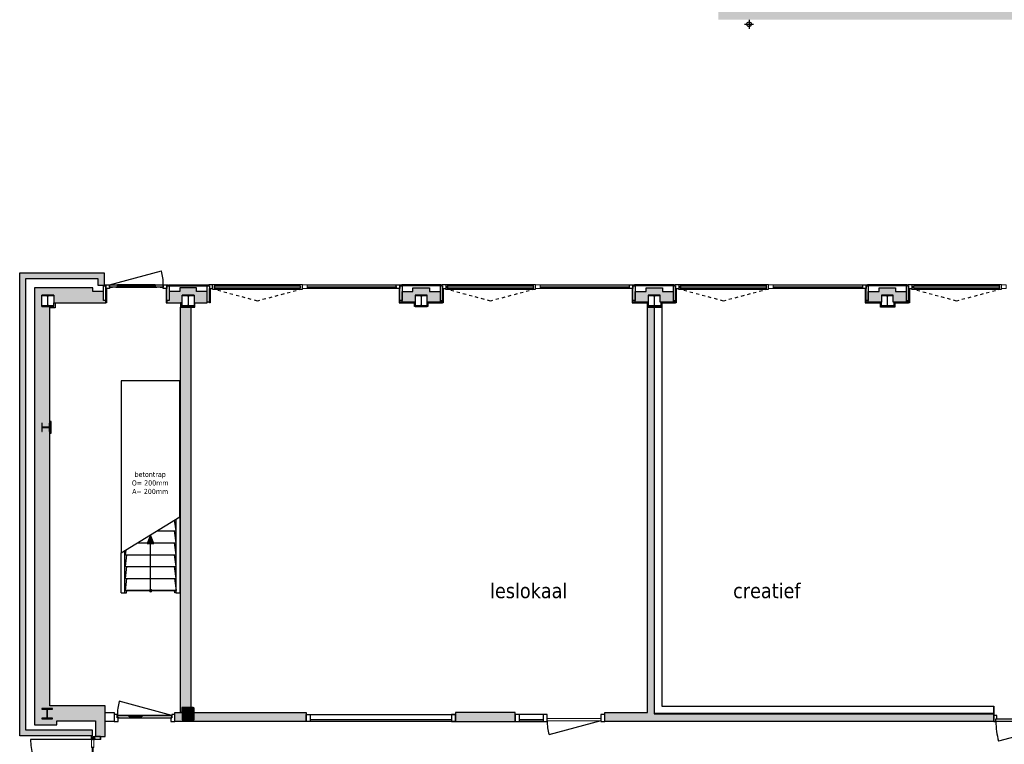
# Model space of a CAD drawing. Header units: millimetres. Extents: x 1118 to 56041, y -2107 to 37624.
# Tile 9 of 21: x 1118 to 17596, y 8390 to 20508. Entities that reach past the tile are written whole.
import ezdxf

# ---------------------------------------------------------------- set-up
doc = ezdxf.new("R2010")
doc.units = ezdxf.units.MM
doc.header["$LTSCALE"] = 100
doc.linetypes.add('Draairichting', pattern=[1.0584, 0.5292, -0.5292])
for name, color, linetype in [('AA21----_BUITENWAND', 8, 'Continuous'), ('AA22----_BINNENWAND', 9, 'Continuous'), ('AA28----_KONSTRUKTIE', 9, 'Continuous'), ('AL21----_BUITENWAND', 3, 'Continuous'), ('AL22----_BINNENWAND', 2, 'Continuous'), ('AL24----_TRAPPEN', 1, 'Continuous'), ('AL28----_KONSTRUKTIE', 3, 'Continuous'), ('AL31----_BUITENKOZIJNEN', 1, 'Continuous'), ('AL32----_BINNENKOZIJNEN', 1, 'Continuous'), ('AL52----_RIOLERING', 7, 'Continuous'), ('F-IT----_RUIMTEOM', 1, 'Continuous')]:
    doc.layers.add(name, color=color, linetype=linetype)
doc.styles.add('Tahoma', font='tahoma.ttf', dxfattribs={"height": 85.694444})

# ---------------------------------------------------------------- blocks, each defined once
blk = doc.blocks.new('30_ISR_cw_vlakvulling_deur - glasopening buiten-26057261-00')
at = {"layer": 'AL31----_BUITENKOZIJNEN'}
for p, q in [((510, -10), (510, 1010)), ((375, -22), (-375, -22)), ((-375, -22), (-375, -38)), ((-375, -38), (375, -38)), ((375, -38), (375, -22))]:
    blk.add_line(p, q, dxfattribs=at)
at = {"layer": 'AL31----_BUITENKOZIJNEN', "lineweight": 18}
for p, q in [((-375, -10), (-510, -10)), ((-510, -21), (-510, -50)), ((-510, -50), (-375, -50)), ((-375, -50), (-375, -10)), ((510, -10), (375, -10)), ((375, -10), (375, -50)), ((375, -50), (510, -50)), ((510, -50), (510, -21))]:
    blk.add_line(p, q, dxfattribs=at)
at = {"layer": 'AL31----_BUITENKOZIJNEN'}
blk.add_arc((510, -10), 1020, 90, 180, dxfattribs=at)
blk = doc.blocks.new('300_31_ISR_vlakvulling - kiepraam-24243686-00')
at = {"layer": 'AL31----_BUITENKOZIJNEN', "linetype": 'Draairichting'}
for p, q in [((-752, -27), (0, 173)), ((0, 173), (752, -27))]:
    blk.add_line(p, q, dxfattribs=at)
at = {"layer": 'AL31----_BUITENKOZIJNEN'}
for p, q in [((-752, -27), (-752, -35)), ((-712, -27), (-752, -27)), ((-752, -97), (-712, -97)), ((720, -50), (-720, -50)), ((-720, -50), (-720, -74)), ((-720, -74), (-720, -50)), ((-720, -50), (-712, -50)), ((-720, -74), (720, -74)), ((-712, -74), (-720, -74)), ((-712, -50), (-712, -27)), ((712, -27), (-712, -27)), ((-712, -97), (-712, -74)), ((-712, -97), (712, -97)), ((752, -27), (712, -27)), ((712, -27), (712, -50)), ((712, -50), (720, -50)), ((720, -74), (712, -74)), ((712, -74), (712, -97)), ((712, -97), (752, -97)), ((720, -74), (720, -50)), ((720, -50), (720, -74)), ((752, -35), (752, -27))]:
    blk.add_line(p, q, dxfattribs=at)
blk = doc.blocks.new('30_ISR_hout_TS - std-24243688-00')
at = {"layer": 'AL31----_BUITENKOZIJNEN', "lineweight": 18}
for p, q in [((-5.5, 62), (72.5, 62)), ((-5.5, 0), (-5.5, 62)), ((72.5, 0), (-5.5, 0)), ((72.5, 62), (72.5, 0))]:
    blk.add_line(p, q, dxfattribs=at)
blk = doc.blocks.new('30_ISR_hout_OD - std-24020704-00')
at = {"layer": 'AL31----_BUITENKOZIJNEN'}
for p, q in [((68, 0), (1572, 0)), ((1572, -62), (68, -62))]:
    blk.add_line(p, q, dxfattribs=at)
blk = doc.blocks.new('300_31_ISR_vlakvulling - glas-24243687-00')
at = {"layer": 'AL31----_BUITENKOZIJNEN'}
for p, q in [((752, -73), (-752, -73)), ((-752, -97), (752, -97))]:
    blk.add_line(p, q, dxfattribs=at)
blk = doc.blocks.new('300_30_ISR_vlakvulling_deur_vlak - glasopening-25333183-00')
at = {"layer": 'AL31----_BUITENKOZIJNEN'}
for p, q in [((-450, 30), (-315, 30)), ((-450, -8), (-450, 30)), ((-315, 30), (-315, -8)), ((-315, 30), (-172, 30)), ((315, 30), (-315, 30)), ((-315, 23), (315, 23)), ((-315, -1), (-315, 23)), ((315, 30), (172, 30)), ((315, 30), (450, 30)), ((315, -8), (315, 30)), ((315, 23), (315, -1)), ((450, 30), (450, -8)), ((-315, -8), (-450, -8)), ((450, -8), (-450, -8)), ((315, -1), (-315, -1)), ((-315, -8), (-172, -8)), ((-315, -10), (-315, -8)), ((-315, -10), (315, -10)), ((315, -8), (172, -8)), ((450, -8), (315, -8)), ((315, -8), (315, -10))]:
    blk.add_line(p, q, dxfattribs=at)
at = {"layer": 'AL31----_BUITENKOZIJNEN', "linetype": 'Draairichting'}
for p, q in [((450, 30), (-450, 30)), ((-315, 30), (-172, 30)), ((315, 30), (172, 30)), ((-315, -8), (-172, -8)), ((315, -8), (172, -8))]:
    blk.add_line(p, q, dxfattribs=at)
at = {"layer": 'AL31----_BUITENKOZIJNEN'}
blk.add_lwpolyline([(450, -8), (-419, -241)], dxfattribs=at)
blk.add_arc((450, -8), 900, 180, 195, dxfattribs=at)
blk = doc.blocks.new('Rectangular Mullion - d_105-V24-00')
at = {"layer": 'AL31----_BUITENKOZIJNEN'}
for p, q in [((-25, 104), (-25, 0)), ((-25, 0), (-23, 0)), ((-24, 1), (-24, 5)), ((-23, 1), (-24, 1)), ((23, 105), (-24, 105)), ((-24, 5), (-15, 5)), ((-23, 0), (-23, 1)), ((-23, 7), (-23, 103)), ((-23, 103), (23, 103)), ((-14, 7), (-23, 7)), ((-15, 1), (-16, 1)), ((-16, 1), (-16, 0)), ((-16, 0), (-13, 0)), ((-15, 5), (-15, 1)), ((-13, 2), (-13, 6)), ((-11, 2), (-13, 2)), ((-13, 0), (-13, -4)), ((-11, 0), (-11, 2)), ((11, 0), (-11, 0)), ((13, 2), (11, 2)), ((11, 2), (11, 0)), ((13, 6), (13, 2)), ((23, 7), (14, 7)), ((13, -4), (13, 0)), ((13, 0), (16, 0)), ((15, 1), (15, 5)), ((15, 5), (23, 5)), ((16, 1), (15, 1)), ((16, 0), (16, 1)), ((23, 103), (23, 7)), ((23, 1), (23, 1)), ((23, 1), (23, 0)), ((23, 0), (25, 0)), ((23, 5), (23, 1)), ((25, 0), (25, 104)), ((-24, -36), (-25, -36)), ((-25, -36), (-25, -48)), ((-25, -48), (-24, -49)), ((-20, -36), (-24, -36)), ((-24, -36), (-23, -39)), ((-23, -39), (-24, -36)), ((-24, -40), (-23, -39)), ((-24, -47), (-24, -40)), ((24, -47), (-24, -47)), ((-24, -49), (24, -49)), ((-23, -39), (-23, -40)), ((-23, -40), (-22, -42)), ((-22, -42), (-22, -46)), ((-22, -46), (-20, -46)), ((-21, -37), (-20, -37)), ((-20, -37), (-20, -36)), ((-20, -46), (-20, -42)), ((-20, -42), (-11, -42)), ((-19, -37), (-19, -38)), ((-13, -39), (-20, -39)), ((-15, -36), (-18, -36)), ((-18, -38), (-15, -38)), ((-15, -38), (-15, -37)), ((14, -36), (-14, -36)), ((-14, -36), (-14, -37)), ((-14, -37), (-13, -37)), ((-13, -4), (-12, -4)), ((-13, -37), (-13, -39)), ((-12, -4), (-12, -3)), ((-12, -3), (-5, -3)), ((-10, -41), (-10, -39)), ((-9, -38), (9, -38)), ((-5, -3), (-5, -20)), ((-5, -20), (-2, -20)), ((-2, -20), (-5, -20)), ((-5, -20), (-5, -32)), ((-5, -32), (-3, -32)), ((-4, -31), (-4, -21)), ((-4, -21), (-1, -21)), ((-3, -31), (-4, -31)), ((-3, -32), (-3, -31)), ((-2, -6), (-1, -3)), ((-1, -5), (-2, -5)), ((-2, -5), (-2, -6)), ((-2, -20), (-2, -6)), ((-2, -6), (-2, -20)), ((-2, -32), (-2, -31)), ((-2, -31), (1, -31)), ((1, -33), (-2, -33)), ((-1, -3), (0, -3)), ((-1, -6), (-1, -5)), ((-1, -7), (-1, -6)), ((1, -7), (-1, -7)), ((-1, -21), (-1, -8)), ((-1, -8), (1, -8)), ((0, -3), (1, -3)), ((1, -3), (2, -6)), ((2, -5), (1, -5)), ((1, -5), (1, -6)), ((1, -6), (1, -7)), ((1, -8), (1, -21)), ((1, -21), (4, -21)), ((2, -6), (2, -5)), ((2, -6), (2, -20)), ((2, -20), (2, -6)), ((2, -20), (5, -20)), ((5, -20), (2, -20)), ((2, -31), (2, -32)), ((4, -31), (3, -31)), ((3, -31), (3, -32)), ((3, -32), (5, -32)), ((4, -21), (4, -31)), ((5, -3), (12, -3)), ((5, -20), (5, -3)), ((5, -32), (5, -20)), ((10, -39), (10, -41)), ((11, -42), (20, -42)), ((12, -3), (12, -4)), ((12, -4), (13, -4)), ((13, -39), (13, -37)), ((13, -37), (14, -37)), ((19, -39), (13, -39)), ((14, -37), (14, -36)), ((15, -36), (18, -36)), ((15, -38), (15, -37)), ((18, -38), (15, -38)), ((19, -37), (19, -38)), ((24, -36), (20, -36)), ((20, -36), (20, -37)), ((20, -37), (21, -37)), ((20, -42), (20, -46)), ((20, -46), (22, -46)), ((22, -42), (23, -40)), ((22, -46), (22, -42)), ((23, -39), (24, -36)), ((24, -36), (23, -39)), ((23, -40), (23, -39)), ((23, -39), (24, -40)), ((25, -36), (24, -36)), ((24, -40), (24, -47)), ((24, -49), (25, -48)), ((25, -48), (25, -36))]:
    blk.add_line(p, q, dxfattribs=at)
at = {"layer": 'AL31----_BUITENKOZIJNEN', "flags": 128}
for points in [[(-19, 4), (-17, 4), (-17, 3), (-15, 2), (-15, 1), (-16, 1), (-16, 0), (-13, 0), (-13, -7), (-14, -8), (-15, -7), (-16, -8), (-17, -7), (-19, -8), (-19, -7), (-23, -8), (-27, -8), (-27, -8), (-26, -7), (-25, -7), (-25, 0), (-23, 0), (-23, 1), (-24, 1), (-24, 2), (-22, 3), (-21, 4)], [(-19, 3), (-21, 3), (-21, 2), (-21, 1), (-21, 0), (-19, 0), (-18, 0), (-17, 1), (-17, 2), (-18, 3)], [(19, 4), (17, 4), (17, 3), (15, 2), (15, 1), (16, 1), (16, 0), (13, 0), (13, -7), (14, -8), (15, -7), (16, -8), (17, -7), (19, -8), (19, -7), (23, -8), (27, -8), (27, -8), (26, -7), (25, -7), (25, 0), (23, 0), (23, 1), (23, 1), (23, 2), (22, 3), (21, 4)], [(19, 3), (21, 3), (21, 2), (21, 1), (21, 0), (19, 0), (18, 0), (17, 1), (17, 2), (18, 3)], [(-19, -2), (-20, -2), (-21, -3), (-21, -4), (-20, -5), (-18, -5), (-17, -4), (-17, -3), (-18, -2)], [(19, -2), (20, -2), (21, -3), (21, -4), (20, -5), (18, -5), (17, -4), (17, -3), (18, -2)]]:
    blk.add_lwpolyline(points, close=True, dxfattribs=at)
for points in [[(-29, -32), (-26, -32), (-20, -34), (-17, -34), (-20, -33)], [(-17, -39), (-20, -39), (-20, -39), (-21, -38), (-21, -37), (-20, -37), (-20, -36), (-24, -36), (-26, -34), (-29, -33), (-29, -33)], [(22, -32), (22, -32), (4, -32), (3, -31), (3, -31), (4, -31), (4, -30), (2, -29), (-2, -29), (-4, -30), (-4, -31), (-3, -31), (-3, -31), (-4, -32), (-22, -32), (-22, -32)], [(-22, -32), (-14, -33), (-9, -34), (9, -34), (14, -33), (22, -32)], [(-20, -32), (-18, -32), (-12, -35)], [(-12, -36), (-14, -36), (-14, -37), (-13, -37), (-13, -39), (-13, -39), (-17, -39)], [(20, -32), (18, -32), (12, -35)], [(12, -36), (14, -36), (14, -37), (13, -37), (13, -39), (13, -39), (17, -39)], [(29, -32), (26, -32), (20, -34), (17, -34), (20, -33)], [(17, -39), (19, -39), (20, -39), (21, -38), (21, -37), (20, -37), (20, -36), (24, -36), (26, -34), (29, -33), (29, -33)]]:
    blk.add_lwpolyline(points, dxfattribs=at)
at = {"layer": 'AL31----_BUITENKOZIJNEN'}
for centre, radius, start, end in [((-24, 104), 1.5, 90, 180), ((-14, 6), 1, 360, 90), ((14, 6), 1, 90, 180), ((23, 104), 1.5, 360, 90), ((-29, -33), 0.5, 90.0019, 225.0019), ((-22, -32), 0.2, 180, 264.2895), ((-19, -37), 1.77, 165.6178, 262.9587), ((-20, -33), 0.5, 90, 251.565), ((-18, -37), 0.5, 90, 180), ((-18, -38), 0.5, 180, 270), ((-15, -37), 0.5, 360, 90), ((-15, -38), 0.5, 270, 0), ((-12, -36), 0.5, 270.0017, 63.4367), ((-11, -41), 1, 270, 360), ((-9, -39), 1, 90, 180), ((-2, -31), 0.5, 90, 180), ((-2, -32), 0.5, 180, 270), ((1, -31), 0.5, 0, 90), ((1, -32), 0.5, 270, 0), ((9, -39), 1, 0, 90), ((11, -41), 1, 180, 270), ((12, -36), 0.5, 116.5633, 269.9983), ((15, -37), 0.5, 90, 180), ((15, -38), 0.5, 180, 270), ((18, -37), 0.5, 0, 90), ((18, -38), 0.5, 270, 0), ((20, -33), 0.5, 288.435, 90), ((19, -37), 1.77, 277.0413, 14.3822), ((22, -32), 0.2, 275.7105, 0), ((29, -33), 0.5, 314.9981, 89.9981)]:
    blk.add_arc(centre, radius, start, end, dxfattribs=at)
blk = doc.blocks.new('32_ISR_onderdeel_deur - deur met glas-26055740-00')
at = {"layer": 'AL32----_BINNENKOZIJNEN', "lineweight": 18}
for p, q in [((-455, 40), (-455, 0)), ((-455, 40), (455, 40)), ((-455, 0), (455, 0)), ((455, 40), (455, 0))]:
    blk.add_line(p, q, dxfattribs=at)
at = {"layer": 'AL32----_BINNENKOZIJNEN'}
for p, q in [((455, 0), (-455, 0)), ((45, 15), (45, 25)), ((45, 25), (255, 25)), ((255, 15), (45, 15)), ((255, 25), (255, 15)), ((424, 0), (455, 0))]:
    blk.add_line(p, q, dxfattribs=at)
at = {"layer": 'AL32----_BINNENKOZIJNEN', "linetype": 'Draairichting'}
for p, q in [((455, 40), (-440, 40)), ((424, 40), (455, 40))]:
    blk.add_line(p, q, dxfattribs=at)
at = {"layer": 'AL32----_BINNENKOZIJNEN'}
blk.add_lwpolyline([(-455, 0), (424, -236)], dxfattribs=at)
blk.add_arc((-455, 0), 910, 345, 0, dxfattribs=at)
blk = doc.blocks.new('30_ISR_cw_vlakvulling_deur - dicht-26056164-00')
at = {"layer": 'AL32----_BINNENKOZIJNEN', "lineweight": 18}
for p, q in [((-450, 50), (450, 50)), ((450, 10), (-450, 10))]:
    blk.add_line(p, q, dxfattribs=at)
at = {"layer": 'AL32----_BINNENKOZIJNEN'}
blk.add_lwpolyline([(450, 10), (-419, -223)], dxfattribs=at)
blk.add_arc((450, 10), 899, 180, 195, dxfattribs=at)
blk = doc.blocks.new('HEA 200')
at = {"layer": 'AA28----_KONSTRUKTIE'}
h = blk.add_hatch(color=256, dxfattribs=at)
h.dxf.hatch_style = 1
h.paths.add_polyline_path([(100, -95), (100, -85), (21, -85, -0.414214), (3, -67), (3, 67, -0.414214), (21, 85), (100, 85), (100, 95), (-100, 95), (-100, 85), (-21, 85, -0.414214), (-3, 67), (-3, -67, -0.414214), (-21, -85), (-100, -85), (-100, -95)])
at = {"layer": 'AL28----_KONSTRUKTIE'}
blk.add_lwpolyline([(-100, 95), (-100, 85), (-21, 85, -0.414214), (-3, 67), (-3, -67, -0.414214), (-21, -85), (-100, -85), (-100, -95), (100, -95), (100, -85), (21, -85, -0.414214), (3, -67), (3, 67, -0.414214), (21, 85), (100, 85), (100, 95)], format="xyb", close=True, dxfattribs=at)
blk = doc.blocks.new('HEA 140')
at = {"layer": 'AA28----_KONSTRUKTIE'}
h = blk.add_hatch(color=256, dxfattribs=at)
h.dxf.hatch_style = 1
h.paths.add_polyline_path([(3, -46), (3, 46, -0.414214), (15, 58), (70, 58), (70, 66), (-70, 66), (-70, 58), (-15, 58, -0.414214), (-3, 46), (-3, -46, -0.414214), (-15, -58), (-70, -58), (-70, -66), (70, -66), (70, -58), (15, -58, -0.414214)])
at = {"layer": 'AL28----_KONSTRUKTIE'}
blk.add_lwpolyline([(-70, 66), (-70, 58), (-15, 58, -0.414214), (-3, 46), (-3, -46, -0.414214), (-15, -58), (-70, -58), (-70, -66), (70, -66), (70, -58), (15, -58, -0.414214), (3, -46), (3, 46, -0.414214), (15, 58), (70, 58), (70, 66)], format="xyb", close=True, dxfattribs=at)
blk = doc.blocks.new('Kolom 200x200')
at = {"layer": 'AA28----_KONSTRUKTIE', "lineweight": 5}
blk.add_hatch(color=256, dxfattribs=at).paths.add_polyline_path([(75, 10), (80, 10), (87, 13), (90, 20), (90, 180), (87, 187), (80, 190), (-80, 190), (-87, 187), (-90, 180), (-90, 20), (-87, 13), (-80, 10), (72, 10)], flags=0)
at = {"layer": 'AL28----_KONSTRUKTIE'}
for points in [[(100, 185, 0.414214), (85, 200), (-85, 200, 0.414214), (-100, 185), (-100, 15, 0.414214), (-85, 0), (85, 0, 0.414214), (100, 15)], [(-90, 180, -0.414214), (-80, 190), (80, 190, -0.414214), (90, 180), (90, 20, -0.414214), (80, 10), (-80, 10, -0.414214), (-90, 20)]]:
    blk.add_lwpolyline(points, format="xyb", close=True, dxfattribs=at)
blk = doc.blocks.new('HEA 180')
at = {"layer": 'AA28----_KONSTRUKTIE'}
h = blk.add_hatch(color=256, dxfattribs=at)
h.dxf.hatch_style = 1
h.paths.add_polyline_path([(-18, -76), (-90, -76), (-90, -86), (90, -86), (90, -76), (18, -76, -0.414214), (3, -61), (3, 61, -0.414214), (18, 76), (90, 76), (90, 86), (-90, 86), (-90, 76), (-18, 76, -0.414214), (-3, 61), (-3, -61, -0.414214)])
at = {"layer": 'AL28----_KONSTRUKTIE'}
blk.add_lwpolyline([(-90, 86), (-90, 76), (-18, 76, -0.414214), (-3, 61), (-3, -61, -0.414214), (-18, -76), (-90, -76), (-90, -86), (90, -86), (90, -76), (18, -76, -0.414214), (3, -61), (3, 61, -0.414214), (18, 76), (90, 76), (90, 86)], format="xyb", close=True, dxfattribs=at)
blk = doc.blocks.new('*U148')
at = {"layer": 'AL32----_BINNENKOZIJNEN'}
for points in [[(-1350, -50), (-1315, -50), (-1315, -9), (-1300, -9), (-1300, 50), (-1350, 50)], [(-50, 50), (-50, -9), (-35, -9), (-35, -50), (0, -50), (0, 50)], [(-1315, -9), (-35, -9), (-35, -50), (-1315, -50)]]:
    blk.add_lwpolyline(points, close=True, dxfattribs=at)
blk.add_lwpolyline([(-35, -50), (-1271, -381)], dxfattribs=at)
blk.add_arc((-35, -50), 1280, 180, 195, dxfattribs=at)

msp = doc.modelspace()

# ---------------------------------------------------------------- hatches: boundary and pattern name
at = {"layer": 'AA21----_BUITENWAND'}
h = msp.add_hatch(color=256, dxfattribs=at)
h.paths.add_polyline_path([(50418, 34824), (50418, 34554), (54558, 34554), (54558, 33824), (54828, 33824), (54828, 34824)])
h.paths.add_polyline_path([(54558, 32814), (54558, 24279), (54826, 24279), (54828, 32814)])
h.paths.add_polyline_path([(54828, 23284), (54558, 23284), (54558, 22554), (50418, 22554), (50418, 22286), (54828, 22286)])
h.paths.add_polyline_path([(42333, 22554), (42333, 22284), (46683, 22284), (46683, 22554)])
h.paths.add_polyline_path([(46683, 34554), (42338, 34554), (42338, 34824), (46683, 34824)])
h.paths.add_polyline_path([(37438, 34824), (37438, 34554), (38603, 34554), (38603, 34824)])
h.paths.add_polyline_path([(35563, 34824), (35563, 34554), (36268, 34554), (36268, 34824)])
h.paths.add_polyline_path([(25188, 34554), (25188, 34824), (15784, 34824), (15784, 34554)])
h.paths.add_polyline_path([(16103, 33165), (16103, 33554), (12814, 33554), (12814, 33165)])
h.paths.add_polyline_path([(12882, 28252), (13152, 28252), (13152, 27477), (12882, 27477)])
h.paths.add_polyline_path([(13082, 20777), (13082, 22557), (12814, 22557), (12812, 20509), (25502, 20509), (25502, 20777)])
h.paths.add_polyline_path([(19400, 16023), (19400, 15963), (19220, 15963), (19220, 15783), (19438, 15783), (19438, 15903), (19638, 15903), (19638, 15771), (23338, 15771), (23338, 15903), (23538, 15903), (23538, 15771), (25502, 15771), (25502, 16283), (25339, 16283), (25339, 16023)])
h.paths.add_polyline_path([(15320, 15783), (15320, 15963), (15500, 15963), (15500, 16023), (15776, 16023), (15776, 15963), (15956, 15963), (15956, 15783), (15738, 15783), (15738, 15903), (15538, 15903), (15538, 15783)])
h.paths.add_polyline_path([(11420, 15783), (11420, 15963), (11600, 15963), (11600, 16023), (11876, 16023), (11876, 15963), (12056, 15963), (12056, 15783), (11838, 15783), (11838, 15903), (11638, 15903), (11638, 15783)])
h.paths.add_polyline_path([(7520, 15783), (7520, 15963), (7700, 15963), (7700, 16023), (7976, 16023), (7976, 15963), (8156, 15963), (8156, 15783), (7938, 15783), (7938, 15903), (7738, 15903), (7738, 15783)])
h.paths.add_polyline_path([(3582, 15771), (3838, 15771), (3838, 15903), (4038, 15903), (4038, 15771), (4256, 15771), (4256, 15963), (4076, 15963), (4076, 16023), (3800, 16023), (3800, 15963), (3620, 15963), (3620, 15813), (3582, 15813)])
h.paths.add_polyline_path([(1368, 8717), (1738, 8717), (1738, 8783), (2388, 8783), (2388, 8523), (2551, 8523), (2551, 9036), (1621, 9036), (1621, 15713), (1488, 15713), (1488, 15903), (1688, 15903), (1688, 15771), (2560, 15771), (2560, 15813), (2522, 15813), (2522, 15963), (2342, 15963), (2342, 16023), (1368, 16023)])
h.paths.add_polyline_path([(2319, 6283), (2473, 6283), (2473, 5577), (2319, 5577)])
h.paths.add_polyline_path([(2319, 2582), (2473, 2582), (2473, 1876), (2319, 1876)])
h.paths.add_polyline_path([(7485, -1118), (7485, -1272), (8191, -1272), (8191, -1118)])
h.paths.add_polyline_path([(11385, -1118), (11385, -1272), (12091, -1272), (12091, -1118)])
h.paths.add_polyline_path([(15285, -1118), (15285, -1272), (15991, -1272), (15991, -1118)])
h.paths.add_polyline_path([(19185, -1118), (19185, -1272), (19891, -1272), (19891, -1118)])
h.paths.add_polyline_path([(23085, -1118), (23085, -1272), (23791, -1272), (23791, -1118)])
h.paths.add_polyline_path([(26985, -1272), (26985, -1117), (27691, -1117), (27691, -1272)])
h.paths.add_polyline_path([(30885, -1118), (30885, -1272), (31517, -1272), (31517, -1118)])
h.paths.add_polyline_path([(38510, -1157), (38510, -964), (38948, -964), (38948, -1097), (39128, -1097), (39128, -964), (41027, -964), (41027, -1157), (40847, -1157), (40847, -1217), (38720, -1217), (38720, -1157)])
h.paths.add_polyline_path([(43256, -977), (43256, -1157), (43066, -1157), (43066, -1217), (42800, -1217), (42800, -1157), (42620, -1157), (42620, -977), (42848, -977), (42848, -1097), (43028, -1097), (43028, -977)])
h.paths.add_polyline_path([(52611, -977), (52611, -989), (52649, -989), (52649, -1157), (52859, -1157), (52859, -1217), (53357, -1217), (53357, -989), (53395, -989), (53395, -977), (53278, -977), (53278, -1097), (53098, -1097), (53098, -977)])
h.paths.add_polyline_path([(51056, -977), (51056, -1157), (50866, -1157), (50866, -1217), (50600, -1217), (50600, -1157), (50420, -1157), (50420, -977), (50648, -977), (50648, -1097), (50828, -1097), (50828, -977)])
h.paths.add_polyline_path([(47156, -977), (47156, -1157), (46966, -1157), (46966, -1217), (46700, -1217), (46700, -1157), (46520, -1157), (46520, -977), (46748, -977), (46748, -1097), (46928, -1097), (46928, -977)])
h.paths.add_polyline_path([(55518, 1821), (55698, 1821), (55698, 1641), (55758, 1641), (55758, 1365), (55758, 1185), (55698, 1185), (55518, 1185)])
h.paths.add_polyline_path([(55506, 5771), (54576, 5771), (54576, 6283), (54738, 6283), (54738, 6023), (55388, 6023), (55388, 6090), (55758, 6090), (55758, 3099), (55698, 3099), (55698, 2919), (55548, 2919), (55548, 2881), (55506, 2881)])
h.paths.add_polyline_path([(54576, 8523), (54738, 8523), (54738, 8717), (54878, 8717), (54878, 8783), (55388, 8783), (55388, 8717), (55758, 8717), (55758, 12782), (55698, 12782), (55698, 12992), (55505, 12992), (55506, 9036), (54551, 9036), (54551, 8898), (54576, 8898)])
h.paths.add_polyline_path([(54320, 15771), (54320, 15963), (54500, 15963), (54500, 16023), (55758, 16023), (55758, 14795), (55698, 14795), (55698, 14585), (55506, 14585), (55506, 15713), (55638, 15713), (55638, 15903), (55438, 15903), (55438, 15771)])
h.paths.add_polyline_path([(50420, 15783), (50420, 15963), (50600, 15963), (50600, 16023), (50876, 16023), (50876, 15963), (51056, 15963), (51056, 15783), (50838, 15783), (50838, 15903), (50638, 15903), (50638, 15783)])
h.paths.add_polyline_path([(46482, 15771), (46738, 15771), (46738, 15903), (46938, 15903), (46938, 15771), (47156, 15771), (47156, 15963), (46976, 15963), (46976, 16023), (46700, 16023), (46700, 15963), (46520, 15963), (46520, 15813), (46482, 15813)])
h.paths.add_polyline_path([(42931, 16023), (42931, 16283), (42768, 16283), (42768, 15942), (43078, 15942), (43078, 15771), (44965, 15771), (44965, 15783), (44927, 15783), (44927, 15963), (44717, 15963), (44717, 16023)])
h.paths.add_polyline_path([(32433, 34824), (29064, 34824), (29064, 34554), (32433, 34554)])
h = msp.add_hatch(color=256, dxfattribs=at)
h.paths.add_polyline_path([(42944, 16273), (42944, 16173), (44838, 16173), (44838, 16063), (44938, 16063), (44938, 16273)])
h.paths.add_polyline_path([(38699, -1367), (38699, -1467), (41038, -1467), (41038, -1257), (40938, -1257), (40938, -1367)])
h.paths.add_polyline_path([(19209, 16273), (19209, 16071), (19220, 16071), (19220, 16043), (19309, 16043), (19309, 16173), (25319, 16173), (25319, 16273)])
h.paths.add_polyline_path([(1118, 16273), (2533, 16273), (2533, 16063), (2433, 16063), (2433, 16173), (1218, 16173), (1218, 8633), (2332, 8633), (2332, 8533), (1118, 8533)])
at = {"layer": 'AA22----_BINNENWAND'}
h = msp.add_hatch(color=256, dxfattribs=at)
h.paths.add_polyline_path([(13082, 22557), (13082, 22447), (15607, 22447), (15607, 22047), (15717, 22047), (15717, 22557)])
h.paths.add_polyline_path([(3808, 15701), (3983, 15701), (3983, 9003), (3833, 9003), (3833, 8923), (3808, 8923)])
h.paths.add_polyline_path([(3715, 8773), (3715, 8923), (3838, 8923), (3838, 8798), (4038, 8798), (4038, 8923), (5911, 8923), (5911, 8773)])
h.paths.add_polyline_path([(29433, 32904), (29433, 33284), (29153, 33284), (29153, 30452), (26478, 30452), (26478, 30352), (29153, 30352), (29153, 30159), (29433, 30159), (29433, 32749), (30788, 32749), (30788, 34554), (30633, 34554), (30633, 32904)])
h.paths.add_polyline_path([(24888, 33284), (24888, 30114), (25158, 30114), (25158, 30352), (25488, 30352), (25488, 30452), (25158, 30452), (25158, 33284)])
h.paths.add_polyline_path([(34598, 32174), (34388, 32174), (34388, 30373), (34598, 30373)])
h.paths.add_polyline_path([(34598, 34554), (34598, 33174), (34388, 33174), (34388, 34554)])
h.paths.add_polyline_path([(23576, 12223), (23576, 12073), (27358, 12073), (27358, 12223)])
h = msp.add_hatch(color=256, dxfattribs=at)
h.paths.add_polyline_path([(27508, 15672), (27358, 15672), (27358, 10108), (27508, 10108)])
h.paths.add_polyline_path([(25502, 15967), (26143, 15967), (26143, 15817), (25502, 15817)])
h.paths.add_polyline_path([(23451, 15701), (23576, 15701), (23576, 8923), (23538, 8923), (23538, 9003), (23451, 9003)])
h.paths.add_polyline_path([(32336, 20509), (25502, 20509), (25502, 20777), (32336, 20777)])
h.paths.add_polyline_path([(21727, 22554), (21727, 22032), (21837, 22032), (21837, 22454), (24888, 22454), (24888, 20777), (25158, 20777), (25158, 22284), (25533, 22284), (25533, 22454), (27410, 22454), (27410, 21897), (27510, 21897), (27510, 22454), (27722, 22454), (27722, 22554)])
h.paths.add_polyline_path([(28722, 22554), (28722, 22454), (29418, 22454), (29418, 22284), (29512, 22284), (29512, 20777), (29612, 20777), (29612, 22284), (29852, 22284), (29852, 22554)])
h.paths.add_polyline_path([(30852, 22554), (30852, 22284), (31081, 22284), (31081, 21897), (31181, 21897), (31181, 22284), (32236, 22284), (32236, 20777), (32336, 20777), (32336, 22554)])
h.paths.add_polyline_path([(25158, 27574), (25158, 27914), (24888, 27914), (24888, 24504), (25158, 24504), (25158, 25154), (27827, 25154), (27827, 25254), (25158, 25254), (25158, 27394), (29118, 27394), (29118, 25254), (28827, 25254), (28827, 25154), (29118, 25154), (29118, 24524), (29418, 24524), (29418, 24574), (29538, 24574), (29538, 24724), (29418, 24724), (29418, 27394), (34388, 27394), (34388, 24724), (30538, 24724), (30538, 24574), (34388, 24574), (34388, 22554), (34243, 22554), (34243, 22284), (35228, 22284), (35228, 22554), (34598, 22554), (34598, 25424), (36033, 25424), (36054, 25401), (36157, 25496), (36094, 25564), (34598, 25564), (34598, 28009), (34388, 28009), (34388, 27574)])
h.paths.add_polyline_path([(36188, 22554), (36188, 22284), (38603, 22284), (38603, 22554), (36873, 22554), (36873, 22704), (36733, 22704), (36733, 22554)])
h.paths.add_polyline_path([(10911, 8773), (10911, 8923), (11623, 8923), (11623, 15701), (11736, 15701), (11736, 8898), (17421, 8898), (17421, 8773)])
msp.add_hatch(color=256, dxfattribs=at).paths.add_polyline_path([(8411, 8923), (8411, 8773), (9411, 8773), (9411, 8923)])
at = {"layer": 'AL24----_TRAPPEN'}
for points in [[(3365, 11750), (3308, 11889), (3252, 11750), (3264, 11750)], [(3308, 10941), (3314, 10942), (3318, 10944), (3323, 10947), (3326, 10951), (3328, 10956), (3328, 10963), (3327, 10967), (3326, 10971), (3323, 10975), (3318, 10978), (3314, 10980), (3308, 10981), (3303, 10980), (3298, 10978), (3294, 10975), (3291, 10971), (3289, 10964), (3288, 10961), (3289, 10956), (3291, 10951), (3294, 10947), (3298, 10944), (3303, 10942)]]:
    msp.add_hatch(color=256, dxfattribs=at).paths.add_polyline_path(points, flags=0)

# ---------------------------------------------------------------- linework, layer by layer
at = {"layer": 'AL21----_BUITENWAND'}
for points in [[(1118, 16273), (2533, 16273), (2533, 16063), (2433, 16063), (2433, 16173), (1218, 16173), (1218, 8633), (2332, 8633), (2332, 8533), (1118, 8533)], [(1368, 8717), (1738, 8717), (1738, 8783), (2388, 8783), (2388, 8523), (2551, 8523), (2551, 9036), (1621, 9036), (1621, 15713), (1488, 15713), (1488, 15903), (1688, 15903), (1688, 15771), (2560, 15771), (2560, 15813), (2522, 15813), (2522, 15963), (2342, 15963), (2342, 16023), (1368, 16023)], [(3582, 15771), (3838, 15771), (3838, 15903), (4038, 15903), (4038, 15771), (4256, 15771), (4256, 15963), (4076, 15963), (4076, 16023), (3800, 16023), (3800, 15963), (3620, 15963), (3620, 15813), (3582, 15813)], [(7509, 16073), (7509, 16065), (8167, 16065), (8167, 16073)], [(7520, 15783), (7520, 15963), (7700, 15963), (7700, 16023), (7976, 16023), (7976, 15963), (8156, 15963), (8156, 15783), (7938, 15783), (7938, 15903), (7738, 15903), (7738, 15783)], [(11409, 16073), (11409, 16065), (12067, 16065), (12067, 16073)], [(11420, 15783), (11420, 15963), (11600, 15963), (11600, 16023), (11876, 16023), (11876, 15963), (12056, 15963), (12056, 15783), (11838, 15783), (11838, 15903), (11638, 15903), (11638, 15783)], [(15309, 16073), (15309, 16065), (15967, 16065), (15967, 16073)], [(15320, 15783), (15320, 15963), (15500, 15963), (15500, 16023), (15776, 16023), (15776, 15963), (15956, 15963), (15956, 15783), (15738, 15783), (15738, 15903), (15538, 15903), (15538, 15783)]]:
    msp.add_lwpolyline(points, close=True, dxfattribs=at)
at = {"layer": 'AL22----_BINNENWAND'}
for points in [[(1621, 15688), (1621, 15713), (1688, 15713), (1688, 15771), (1713, 15771), (1713, 15688)], [(3808, 15771), (3808, 15701), (4050, 15701), (4050, 15771), (4038, 15771), (4038, 15713), (3838, 15713), (3838, 15771)], [(3808, 15701), (3983, 15701), (3983, 9003), (3833, 9003), (3833, 8923), (3808, 8923)], [(7482, 15783), (7482, 15771), (7726, 15771), (7726, 15783)], [(7738, 15713), (7726, 15713), (7726, 15783), (7738, 15783)], [(7950, 15713), (7938, 15713), (7938, 15783), (7950, 15783)], [(7950, 15783), (7950, 15771), (8194, 15771), (8194, 15783)], [(11382, 15783), (11382, 15771), (11623, 15771), (11623, 15783)], [(11635, 15701), (11623, 15701), (11623, 15783), (11635, 15783)], [(11635, 15701), (11635, 15713), (11854, 15713), (11854, 15701)], [(11741, 15701), (11866, 15701), (11866, 9028), (17421, 9028), (17421, 8903), (11741, 8903)], [(11854, 15783), (11854, 15771), (12094, 15771), (12094, 15783)], [(11866, 15701), (11854, 15701), (11854, 15771), (11866, 15771)], [(15282, 15783), (15282, 15771), (15523, 15771), (15523, 15783)], [(15535, 15701), (15523, 15701), (15523, 15783), (15535, 15783)], [(15535, 15701), (15535, 15713), (15754, 15713), (15754, 15701)], [(15754, 15783), (15754, 15771), (15994, 15771), (15994, 15783)], [(15766, 15701), (15754, 15701), (15754, 15771), (15766, 15771)], [(1621, 13786), (1621, 13774), (1634, 13774), (1634, 13608), (1621, 13608), (1621, 13596), (1646, 13596), (1646, 13786)], [(2551, 8923), (2701, 8923), (2701, 8773), (2551, 8773)], [(3715, 8773), (3715, 8923), (3838, 8923), (3838, 8798), (4038, 8798), (4038, 8923), (5911, 8923), (5911, 8773)], [(8411, 8923), (8411, 8773), (9411, 8773), (9411, 8923)]]:
    msp.add_lwpolyline(points, close=True, dxfattribs=at)
for points in [[(10911, 8773), (10911, 8923), (11623, 8923), (11623, 15701), (11736, 15701), (11736, 8898), (17421, 8898), (17421, 8773), (10911, 8773), (10911, 8923), (11623, 8923)], [(11736, 15701), (11736, 8898)], [(17421, 8773), (17421, 9028)]]:
    msp.add_lwpolyline(points, dxfattribs=at)
at = {"layer": 'AL24----_TRAPPEN'}
for p, q in [((2818, 14471), (2818, 11592)), ((3798, 14471), (2818, 14471)), ((3798, 12192), (3798, 14471)), ((2818, 11592), (3798, 12192)), ((3735, 11961), (3711, 12138)), ((3738, 10921), (3738, 12155)), ((3798, 12192), (3798, 10921)), ((3308, 11889), (3252, 11750)), ((3308, 11889), (3308, 11892)), ((3365, 11750), (3308, 11889)), ((3421, 11961), (3735, 11961)), ((3735, 11761), (3708, 11961)), ((3095, 11761), (3256, 11761)), ((3252, 11750), (3365, 11750)), ((3308, 10981), (3308, 11750)), ((3360, 11761), (3735, 11761)), ((3735, 11561), (3708, 11761)), ((2818, 10921), (2818, 11592)), ((2878, 10921), (2878, 11628)), ((2892, 11637), (2882, 11561)), ((2882, 11561), (3735, 11561)), ((2908, 11561), (2882, 11361)), ((3735, 11361), (3708, 11561)), ((2882, 11361), (3735, 11361)), ((2908, 11361), (2882, 11161)), ((3735, 11161), (3708, 11361)), ((2882, 11161), (3735, 11161)), ((2908, 11161), (2882, 10961)), ((3708, 11161), (3735, 10961)), ((2818, 10921), (2878, 10921)), ((2878, 10961), (3288, 10961)), ((2878, 10921), (2903, 10921)), ((3288, 10961), (2882, 10961)), ((2903, 10921), (2909, 10961)), ((3328, 10961), (3738, 10961)), ((3735, 10961), (3328, 10961)), ((3713, 10921), (3708, 10961)), ((3738, 10921), (3713, 10921)), ((3738, 10921), (3798, 10921))]:
    msp.add_line(p, q, dxfattribs=at)
for start, end in [(0, 180), (180, 0)]:
    msp.add_arc((3308, 10961), 20, start, end, dxfattribs=at)
at = {"layer": 'AL31----_BUITENKOZIJNEN'}
for points in [[(2560, 15813), (2522, 15813), (2522, 16058), (2560, 16058)], [(2560, 16011), (2560, 16058), (2543, 16058), (2543, 16073), (2621, 16073), (2621, 16011)], [(2560, 16011), (2573, 16011), (2573, 15771), (2560, 15771)], [(3521, 16011), (3521, 16073), (3599, 16073), (3599, 16058), (3582, 16058), (3582, 16011)], [(3582, 16011), (3570, 16011), (3570, 15771), (3582, 15771)], [(3582, 15813), (3582, 16058), (3620, 16058), (3620, 15813)], [(3609, 16065), (3609, 16073), (4267, 16073), (4267, 16065)], [(3610, 16058), (3610, 16060), (4277, 16060), (4277, 16058)], [(4256, 16058), (4294, 16058), (4294, 15783), (4256, 15783)], [(4277, 16073), (4277, 16058), (4294, 16058), (4294, 16011), (4345, 16011), (4345, 16073)], [(4294, 16011), (4307, 16011), (4307, 15771), (4294, 15771)], [(7421, 16011), (7421, 16073), (7499, 16073), (7499, 16058), (7482, 16058), (7482, 16011)], [(7482, 16011), (7470, 16011), (7470, 15771), (7482, 15771)], [(7482, 15813), (7482, 16058), (7520, 16058), (7520, 15813)], [(8194, 15813), (8194, 16058), (8156, 16058), (8156, 15813)], [(8255, 16011), (8255, 16073), (8177, 16073), (8177, 16058), (8194, 16058), (8194, 16011)], [(8194, 16011), (8207, 16011), (8207, 15771), (8194, 15771)], [(11321, 16011), (11321, 16073), (11399, 16073), (11399, 16058), (11382, 16058), (11382, 16011)], [(11382, 16011), (11370, 16011), (11370, 15771), (11382, 15771)], [(11382, 15813), (11382, 16058), (11420, 16058), (11420, 15813)], [(12094, 15813), (12094, 16058), (12056, 16058), (12056, 15813)], [(12155, 16011), (12155, 16073), (12077, 16073), (12077, 16058), (12094, 16058), (12094, 16011)], [(12094, 16011), (12107, 16011), (12107, 15771), (12094, 15771)], [(15231, 16011), (15231, 16073), (15299, 16073), (15299, 16058), (15282, 16058), (15282, 16011)], [(15282, 16011), (15270, 16011), (15270, 15771), (15282, 15771)], [(15282, 15813), (15282, 16058), (15320, 16058), (15320, 15813)], [(15994, 15813), (15994, 16058), (15956, 16058), (15956, 15813)], [(16055, 16011), (16055, 16073), (15977, 16073), (15977, 16058), (15994, 16058), (15994, 16011)], [(15994, 16011), (16007, 16011), (16007, 15771), (15994, 15771)]]:
    msp.add_lwpolyline(points, close=True, dxfattribs=at)
at = {"layer": 'AL32----_BINNENKOZIJNEN'}
for points in [[(2701, 8887), (2701, 8773), (2768, 8773), (2769, 8833), (2751, 8833), (2751, 8887)], [(2753, 8873), (2753, 8833), (3663, 8833), (3663, 8873)], [(3715, 8887), (3665, 8887), (3665, 8833), (3648, 8833), (3648, 8773), (3715, 8773)], [(5911, 8887), (5978, 8887), (5978, 8773), (5911, 8773)], [(5911, 8887), (8411, 8887), (8411, 8773), (5911, 8773)], [(8411, 8887), (8344, 8887), (8344, 8773), (8411, 8773)], [(9411, 8888), (9411, 8774), (9945, 8774), (9945, 8888)], [(10911, 8888), (10844, 8888), (10844, 8774), (10911, 8773)]]:
    msp.add_lwpolyline(points, close=True, dxfattribs=at)
for points in [[(5978, 8803), (8344, 8803)], [(5978, 8778), (8344, 8778)], [(9478, 8888), (9478, 8779)], [(9478, 8804), (9878, 8804)], [(9478, 8779), (9878, 8779)], [(9878, 8888), (9878, 8774)]]:
    msp.add_lwpolyline(points, dxfattribs=at)
at = {"layer": 'AL52----_RIOLERING'}
for p, q in [((13324, 20507), (13324, 20357)), ((13249, 20432), (13399, 20432))]:
    msp.add_line(p, q, dxfattribs=at)
msp.add_circle((13324, 20432), 40, dxfattribs=at)

# ---------------------------------------------------------------- block references
at = {"layer": 'AL28----_KONSTRUKTIE'}
for name, p in [('HEA 200', (1588, 15808)), ('HEA 200', (3938, 15808)), ('HEA 200', (7838, 15808)), ('HEA 200', (11738, 15808)), ('HEA 200', (15638, 15808)), ('HEA 180', (1578, 8903)), ('Kolom 200x200', (3938, 8803))]:
    msp.add_blockref(name, p, dxfattribs=at)
at = {"layer": 'AL28----_KONSTRUKTIE', "rotation": 90}
msp.add_blockref('HEA 140', (1555, 13691), dxfattribs=at)
at = {"layer": 'AL31----_BUITENKOZIJNEN'}
for name, p, rotation in [('300_30_ISR_vlakvulling_deur_vlak - glasopening-25333183-00', (3071, 16065), 180), ('300_31_ISR_vlakvulling - kiepraam-24243686-00', (5097, 15976), 180), ('30_ISR_hout_TS - std-24243688-00', (5922, 16073), 180), ('30_ISR_hout_OD - std-24020704-00', (7499, 16011), 180), ('300_31_ISR_vlakvulling - glas-24243687-00', (6679, 15969), 180), ('300_31_ISR_vlakvulling - kiepraam-24243686-00', (8997, 15976), 180), ('30_ISR_hout_TS - std-24243688-00', (9822, 16073), 180), ('30_ISR_hout_OD - std-24020704-00', (11399, 16011), 180), ('300_31_ISR_vlakvulling - glas-24243687-00', (10579, 15969), 180), ('300_31_ISR_vlakvulling - kiepraam-24243686-00', (12897, 15976), 180), ('30_ISR_hout_TS - std-24243688-00', (13722, 16073), 180), ('30_ISR_hout_OD - std-24020704-00', (15299, 16011), 180), ('300_31_ISR_vlakvulling - glas-24243687-00', (14479, 15969), 180), ('300_31_ISR_vlakvulling - kiepraam-24243686-00', (16797, 15976), 180), ('30_ISR_hout_TS - std-24243688-00', (17622, 16073), 180), ('30_ISR_cw_vlakvulling_deur - glasopening buiten-26057261-00', (2311, 7963), 89.9999999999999)]:
    msp.add_blockref(name, p, dxfattribs=dict(at, rotation=rotation))
at = {"layer": 'AL31----_BUITENKOZIJNEN', "extrusion": (0, 0, -1), "rotation": 90.00000000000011}
msp.add_blockref('Rectangular Mullion - d_105-V24-00', (-2368, 8498), dxfattribs=at)
at = {"layer": 'AL32----_BINNENKOZIJNEN', "rotation": 180}
msp.add_blockref('32_ISR_onderdeel_deur - deur met glas-26055740-00', (3208, 8873), dxfattribs=at)
at = {"layer": 'AL32----_BINNENKOZIJNEN'}
for name, p in [('30_ISR_cw_vlakvulling_deur - dicht-26056164-00', (10395, 8774)), ('*U148', (18771, 8823))]:
    msp.add_blockref(name, p, dxfattribs=at)

# ---------------------------------------------------------------- texts
at = {"layer": 'AL24----_TRAPPEN', "insert": (3302, 12947), "char_height": 85.7, "width": 718.17, "attachment_point": 2, "line_spacing_factor": 1.000232, "style": 'Tahoma'}
msp.add_mtext('betontrap\\PO= 200mm\\PA= 200mm', dxfattribs=at)
at = {"layer": 'F-IT----_RUIMTEOM', "char_height": 250, "attachment_point": 1, "line_spacing_factor": 1.000232, "style": 'Tahoma'}
for s, insert, width in [('leslokaal', (8990, 11084), 530.26), ('creatief', (13058, 11084), 464.38)]:
    msp.add_mtext(s, dxfattribs=dict(at, insert=insert, width=width))

doc.saveas('drawing.dxf')
